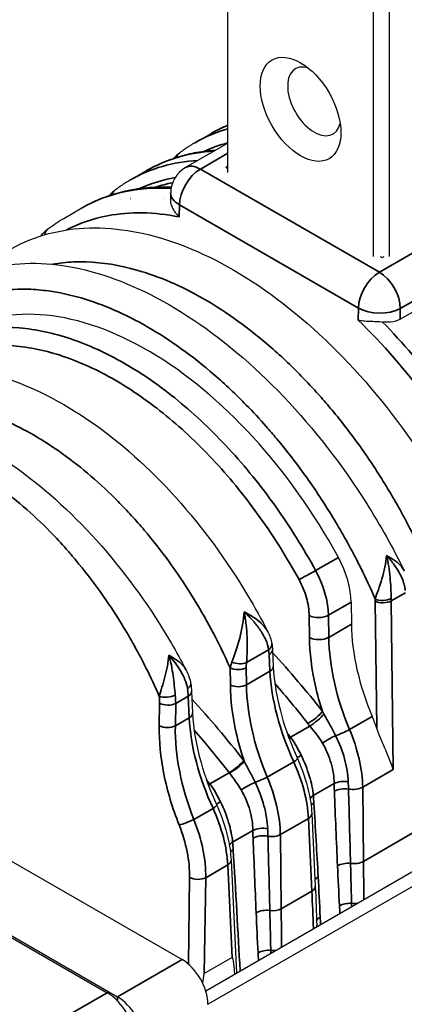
# Model space of a CAD drawing. Header units: millimetres. Extents: x 399 to 6233, y -1870 to 1602.
# Tile 5 of 164: x 748 to 815, y 1179 to 1351. Entities that reach past the tile are written whole.
import ezdxf

# ---------------------------------------------------------------- set-up
doc = ezdxf.new("R2010")
doc.units = ezdxf.units.MM
doc.layers.add('可見 (ISO)', color=7, linetype='Continuous', lineweight=25)
doc.layers.add('窄部可見 (ISO)', color=7, linetype='Continuous', lineweight=35)

# ---------------------------------------------------------------- blocks, each defined once
blk = doc.blocks.new('CHS2C-S40外觀(4x放大)')
at = {"layer": '可見 (ISO)'}
for p, q in [((-145.14, 249.43), (-145.14, 308.7)), ((-119.68, 294.01), (-119.68, 234.73)), ((-116.85, 234.73), (-116.85, 294.01)), ((-149.03, 105.92), (144.67, 275.5)), ((-148.63, 103.54), (146.94, 274.19)), ((-150.91, 254.67), (-148.08, 256.3)), ((-145.14, 254.6), (-152.57, 250.31)), ((-145.14, 250.55), (-145.49, 250.35)), ((-162.22, 248.14), (-159.39, 249.77)), ((-145.49, 250.35), (-145.14, 250.14)), ((-155.17, 245.9), (-155.19, 244.42)), ((-166.65, 244.23), (-166.65, 244.23)), ((-173.91, 241.39), (-170.71, 243.24)), ((-114.96, 223.72), (-82.5, 242.47)), ((-118.44, 234.73), (-118.09, 234.53)), ((-118.09, 234.53), (-117.73, 234.73)), ((-117.97, 223.15), (-117.97, 223.15)), ((-114.79, 219.73), (-114.79, 219.73)), ((-114.23, 179.56), (-114.23, 179.56)), ((-123.54, 174.06), (-123.49, 170.2)), ((-138.15, 168.89), (-138.15, 168.89)), ((-137.33, 165.74), (-137.19, 162.81)), ((-152.47, 162.18), (-152.47, 162.18)), ((-151.51, 158.43), (-151.33, 154.64)), ((-246.64, 151.96), (-166.31, 105.58)), ((-126.38, 150.9), (-126.38, 150.9)), ((-134.11, 147.2), (-134.11, 147.2)), ((-213.84, 146.42), (-153.16, 111.38)), ((-138.06, 142.96), (-138.06, 142.96)), ((-142.43, 140.44), (-142.43, 140.44)), ((-222.83, 138.54), (-164.47, 104.85)), ((-130.45, 137), (-129.83, 124.24)), ((-150.93, 135.53), (-150.93, 135.53)), ((-144.59, 128.83), (-143.64, 109.04)), ((-129.56, 117.39), (-129.56, 117.17)), ((-144.39, 111.78), (-149.27, 108.97))]:
    blk.add_line(p, q, dxfattribs=at)
blk.add_arc((-149.97, 245.8), 5.2, 120, 178.9715, dxfattribs=at)
blk.add_ellipse((-132.41, 260.53), major_axis=(5, -8.66), ratio=0.57735, dxfattribs=at)
for centre, major_axis, ratio, start_param, end_param in [((-130.01, 261.92), (3.3, -5.72), 0.57735, 2.588909, 6.835869), ((-160.23, 163.7), (32, -57.88), 0.589312, 1.559825, 3.152513), ((-132.03, 178.61), (5.81, -10.5), 0.589312, 0.831225, 1.559825), ((-100.86, 158.06), (-15.49, 28.01), 0.589312, 0.831225, 1.393294), ((-131.71, 151.5), (9.68, -17.51), 0.589315, 1.281766, 1.392966), ((-119.68, 153.57), (-8, 0), 0.57735, 1.153706, 1.153874), ((-153.16, 106.15), (3.2, -5.54), 0.57735, 0.785398, 2.356194), ((-142.04, 34.09), (2.34, -77.7), 0.018506, 2.866926, 3.151546), ((-151.86, 28.41), (-2.61, -80.56), 0.017234, 3.1523, 3.346087), ((-166.31, 99.87), (-3.5, 6.06), 0.577526, 3.927143, 5.497635), ((-164.47, 99.62), (-3.2, 5.54), 0.57735, 3.926991, 5.497787)]:
    blk.add_ellipse(centre, major_axis=major_axis, ratio=ratio, start_param=start_param, end_param=end_param, dxfattribs=at)
for points in [[(-145.14, 257.76), (-146.15, 257.34), (-147.13, 256.85), (-148.08, 256.3)], [(-176.69, 239.55), (-175.8, 240.22), (-174.87, 240.83), (-173.91, 241.39)], [(-177.88, 238.33), (-177.54, 238.8), (-177.14, 239.21), (-176.69, 239.55)], [(-115.88, 220.93), (-115.88, 220.93), (-115.88, 220.93), (-115.88, 220.93)], [(-138.15, 168.89), (-137.81, 168.23), (-137.56, 167.53), (-137.44, 166.8)], [(-137.44, 166.8), (-137.38, 166.45), (-137.35, 166.1), (-137.33, 165.74)], [(-152.47, 162.18), (-152.08, 161.42), (-151.78, 160.6), (-151.65, 159.75)], [(-151.65, 159.75), (-151.58, 159.3), (-151.53, 158.86), (-151.51, 158.43)], [(-129.83, 124.24), (-129.72, 121.95), (-129.63, 119.67), (-129.56, 117.39)]]:
    blk.add_open_spline(points, degree=3, dxfattribs=at)
for points, knots in [([(-150.91, 254.67), (-151.1, 254.56), (-151.28, 254.45), (-151.65, 254.22), (-151.84, 254.11), (-152.21, 253.87), (-152.39, 253.75), (-152.75, 253.5), (-152.93, 253.38), (-153.28, 253.12), (-153.46, 252.99), (-153.63, 252.86)], [0.78539816, 0.78539816, 0.78539816, 0.78539816, 0.7998878, 0.7998878, 0.81437745, 0.81437745, 0.82886709, 0.82886709, 0.84335673, 0.84335673, 0.85784637, 0.85784637, 0.85784637, 0.85784637]), ([(-147.3, 253.35), (-148.13, 253.29), (-148.94, 253.21), (-150.9, 252.92), (-152.03, 252.68), (-154.24, 252.07), (-155.32, 251.7), (-157.41, 250.84), (-158.42, 250.34), (-159.39, 249.77)], [0.5086354, 0.5086354, 0.5086354, 0.5086354, 0.5607759, 0.5607759, 0.63565, 0.63565, 0.7105241, 0.7105241, 0.7853982, 0.7853982, 0.7853982, 0.7853982]), ([(-153.63, 252.86), (-153.96, 252.61), (-154.27, 252.32), (-154.55, 251.98), (-154.57, 251.96), (-154.59, 251.94)], [0.8578464, 0.8578464, 0.8578464, 0.8578464, 0.993455, 0.993455, 1.0026375, 1.0026375, 1.0026375, 1.0026375]), ([(-162.22, 248.14), (-162.41, 248.03), (-162.6, 247.92), (-162.97, 247.69), (-163.15, 247.58), (-163.52, 247.34), (-163.7, 247.22), (-164.06, 246.97), (-164.24, 246.85), (-164.59, 246.59), (-164.77, 246.46), (-164.94, 246.33)], [0.78539816, 0.78539816, 0.78539816, 0.78539816, 0.7998878, 0.7998878, 0.81437745, 0.81437745, 0.82886709, 0.82886709, 0.84335673, 0.84335673, 0.85784637, 0.85784637, 0.85784637, 0.85784637]), ([(-155.06, 246.86), (-155.89, 246.89), (-156.71, 246.9), (-158.72, 246.83), (-159.9, 246.73), (-162.22, 246.38), (-163.35, 246.15), (-165.56, 245.54), (-166.63, 245.17), (-168.72, 244.3), (-169.73, 243.8), (-170.71, 243.24)], [0.435102, 0.435102, 0.435102, 0.435102, 0.4859018, 0.4859018, 0.5607759, 0.5607759, 0.63565, 0.63565, 0.7105241, 0.7105241, 0.7853982, 0.7853982, 0.7853982, 0.7853982]), ([(-164.94, 246.33), (-165.28, 246.08), (-165.58, 245.79), (-165.86, 245.45), (-165.88, 245.43), (-165.9, 245.4)], [0.8578464, 0.8578464, 0.8578464, 0.8578464, 0.993455, 0.993455, 1.0026375, 1.0026375, 1.0026375, 1.0026375]), ([(-155.19, 244.42), (-155.19, 244.33), (-155.19, 244.23), (-155.13, 243.87), (-155.03, 243.59), (-154.76, 243.02), (-154.59, 242.73), (-154.18, 242.18), (-153.95, 241.92), (-153.69, 241.67), (-153.69, 241.66), (-153.68, 241.66)], [0.0135476, 0.0135476, 0.0135476, 0.0135476, 0.0273791, 0.0273791, 0.0597, 0.0597, 0.089653, 0.089653, 0.1184213, 0.1184213, 0.1189519, 0.1189519, 0.1189519, 0.1189519]), ([(-186.68, 233.7), (-182.98, 236.59), (-178.58, 238.49), (-169.19, 240.09), (-164.06, 239.79), (-153.35, 237.1), (-147.59, 234.55), (-136.16, 227.37), (-130.35, 222.58), (-119.65, 211.54), (-114.61, 205.13), (-107.53, 194.07), (-105.02, 189.58), (-102.83, 185.02)], [0, 0, 0, 0, 0.540203, 0.540203, 1.086729, 1.086729, 1.672237, 1.672237, 2.279577, 2.279577, 2.883685, 2.883685, 3.265766, 3.265766, 3.265766, 3.265766]), ([(-197.13, 227.69), (-193.43, 230.56), (-189.03, 232.41), (-179.59, 233.89), (-174.41, 233.51), (-163.62, 230.6), (-157.83, 227.93), (-146.43, 220.53), (-140.67, 215.68), (-130.07, 204.55), (-125.09, 198.11), (-118.41, 187.53), (-116.2, 183.57), (-114.23, 179.56)], [0, 0, 0, 0, 0.551318, 0.551318, 1.109949, 1.109949, 1.70133, 1.70133, 2.306643, 2.306643, 2.909005, 2.909005, 3.246184, 3.246184, 3.246184, 3.246184]), ([(-122.32, 223.55), (-122.31, 223.55), (-122.31, 223.55), (-122.04, 223.5), (-121.75, 223.46), (-121.11, 223.4), (-120.75, 223.38), (-119.98, 223.35), (-119.56, 223.34), (-118.76, 223.3), (-118.4, 223.27), (-118.04, 223.22)], [-0.000535, -0.000535, -0.000535, -0.000535, 0, 0, 0.0290077, 0.0290077, 0.0592099, 0.0592099, 0.0917988, 0.0917988, 0.1194025, 0.1194025, 0.1194025, 0.1194025]), ([(-114.96, 223.72), (-115.42, 223.46), (-116, 223.27), (-117.09, 223.15), (-117.57, 223.16), (-118.04, 223.22)], [0, 0, 0, 0, 0.048819, 0.048819, 0.08433896, 0.08433896, 0.08433896, 0.08433896]), ([(-210.06, 211.25), (-206.54, 213.5), (-202.43, 214.83), (-193.79, 215.56), (-189.13, 214.95), (-179.41, 211.88), (-174.19, 209.23), (-163.99, 202.14), (-158.87, 197.57), (-149.59, 187.24), (-145.29, 181.36), (-140.41, 173.14), (-139.24, 171.03), (-138.15, 168.89)], [0, 0, 0, 0, 0.477563, 0.477563, 0.963546, 0.963546, 1.491031, 1.491031, 2.03319, 2.03319, 2.569478, 2.569478, 2.750169, 2.750169, 2.750169, 2.750169]), ([(-223.18, 203.68), (-219.63, 205.93), (-215.52, 207.23), (-206.8, 207.88), (-202.07, 207.18), (-192.24, 203.86), (-187.01, 201.08), (-176.9, 193.78), (-171.88, 189.18), (-162.8, 178.82), (-158.6, 172.96), (-154.16, 165.33), (-153.31, 163.78), (-152.5, 162.22)], [0, 0, 0, 0, 0.491111, 0.491111, 0.994614, 0.994614, 1.528395, 1.528395, 2.064896, 2.064896, 2.595147, 2.595147, 2.727406, 2.727406, 2.727406, 2.727406]), ([(-137.19, 162.81), (-137.06, 160.09), (-136.55, 157.11), (-135.01, 151.64), (-134.08, 149.13), (-132.96, 146.66)], [0, 0, 0, 0, 0.2530655, 0.2530655, 0.4589129, 0.4589129, 0.4589129, 0.4589129]), ([(-151.33, 154.64), (-151.2, 151.93), (-150.7, 148.95), (-149.15, 143.48), (-148.22, 140.96), (-147.1, 138.5)], [0, 0, 0, 0, 0.2530655, 0.2530655, 0.4589129, 0.4589129, 0.4589129, 0.4589129]), ([(-116.15, 144.73), (-116.48, 145.73), (-116.95, 146.87), (-118.01, 149.33), (-118.6, 150.64), (-119.06, 151.98)], [-0.6655719, -0.6655719, -0.6655719, -0.6655719, -0.555783, -0.555783, -0.4460779, -0.4460779, -0.4460779, -0.4460779]), ([(-132.96, 146.66), (-132.09, 144.76), (-131.42, 142.79), (-130.69, 139.56), (-130.51, 138.25), (-130.45, 137)], [0, 0, 0, 0, 0.1589088, 0.1589088, 0.2695347, 0.2695347, 0.2695347, 0.2695347]), ([(-147.1, 138.5), (-146.23, 136.6), (-145.56, 134.62), (-144.83, 131.39), (-144.65, 130.08), (-144.59, 128.83)], [0, 0, 0, 0, 0.1589088, 0.1589088, 0.2695347, 0.2695347, 0.2695347, 0.2695347])]:
    blk.add_open_spline(points, degree=3, knots=knots, dxfattribs=at)
at = {"layer": '窄部可見 (ISO)'}
for p, q in [((-145.14, 252.84), (-149.97, 250.05)), ((-118.6, 231.94), (-86.21, 250.65)), ((-149.97, 250.05), (-118.6, 231.94)), ((-153.64, 243.77), (-153.68, 241.66)), ((-122.28, 225.66), (-153.64, 243.77)), ((-82.53, 244.28), (-114.93, 225.57)), ((-122.32, 223.55), (-122.28, 225.66)), ((-114.93, 225.57), (-114.96, 223.72)), ((-129.76, 179.62), (-125.77, 181.92)), ((-117.71, 179.91), (-117.71, 179.91)), ((-114.04, 175.72), (-116.5, 174.3)), ((-123.54, 174.06), (-127.5, 171.77)), ((-119.06, 151.98), (-119.33, 174.28)), ((-116.5, 174.3), (-116.15, 144.73)), ((-164.68, 171.72), (-164.68, 171.72)), ((-130.85, 167.88), (-130.89, 171.75)), ((-127.5, 171.77), (-127.46, 167.91)), ((-142.51, 170.42), (-142.51, 170.42)), ((-127.46, 167.91), (-123.49, 170.2)), ((-138.05, 166.01), (-138.05, 166.01)), ((-138, 165.71), (-141.88, 163.47)), ((-137.77, 161.95), (-137.91, 164.88)), ((-144.71, 159.56), (-144.74, 162.55)), ((-141.92, 162.57), (-141.88, 159.58)), ((-141.88, 159.58), (-137.77, 161.95)), ((-154.63, 160.38), (-154.63, 160.38)), ((-152.1, 157.57), (-154.29, 156.31)), ((-151.92, 153.79), (-152.1, 157.57)), ((-157.17, 152.41), (-157.11, 156.34)), ((-154.29, 156.31), (-154.35, 152.38)), ((-154.35, 152.38), (-151.92, 153.79)), ((-119.84, 154.02), (-123.82, 151.73)), ((-136.13, 152.78), (-136.13, 152.78)), ((-134.18, 150.38), (-130.78, 152.34)), ((-125.34, 148.55), (-125.34, 148.56)), ((-133.61, 146.08), (-138.25, 143.4)), ((-150.28, 144.61), (-150.28, 144.61)), ((-148.32, 142.22), (-144.93, 144.17)), ((-116.15, 144.73), (-121.52, 141.63)), ((-126.52, 142.26), (-130.17, 140.16)), ((-121.52, 141.63), (-121.37, 128.61)), ((-137.1, 140.25), (-137.1, 140.25)), ((-139.04, 139.13), (-139.04, 139.13)), ((-147.75, 137.91), (-151.11, 135.97)), ((-141.36, 137.79), (-141.36, 137.79)), ((-131.03, 136.14), (-135.95, 133.3)), ((-130.42, 123.39), (-131.03, 136.14)), ((-140.77, 134.04), (-144.31, 131.99)), ((-135.99, 134.36), (-135.99, 134.36)), ((-135.95, 133.3), (-135.8, 120.28)), ((-121.37, 128.61), (-112.03, 134)), ((-150.02, 132.79), (-150.02, 132.79)), ((-145.17, 127.98), (-149.02, 125.75)), ((-144.39, 111.78), (-145.17, 127.98)), ((-149.04, 126.82), (-149.04, 126.82)), ((-152.07, 110.6), (-151.85, 125.78)), ((-149.02, 125.75), (-149.27, 108.97)), ((-135.8, 120.28), (-130.42, 123.39)), ((-153.16, 111.38), (-164.47, 104.85)), ((-191.56, 91.01), (-166.31, 105.58)), ((-164.47, 104.11), (-164.47, 104.85))]:
    blk.add_line(p, q, dxfattribs=at)
for centre, major_axis, ratio, start_param, end_param in [((-111.02, 192.11), (-37.06, 64.19), 0.57735, 6.206716, 6.283185), ((-113.84, 190.48), (-37.06, 64.19), 0.57735, 6.137616, 6.283185), ((-115.26, 189.66), (-36.06, 62.46), 0.57735, 6.123759, 6.229889), ((-122.33, 185.58), (-37.06, 64.19), 0.57735, 6.000108, 6.283185), ((-152.42, 251.27), (-1.21, 1.59), 0.814355, 0, 0.569278), ((-125.16, 183.95), (-37.06, 64.19), 0.57735, 6.000108, 6.283185), ((-149.97, 245.8), (-2.6, 4.5), 0.57735, 5.497787, 6.283185), ((-149.97, 245.8), (-2.6, -4.5), 0.57735, 3.926991, 5.476843), ((-133.64, 179.05), (-37.06, 64.19), 0.57735, 5.919486, 6.283185), ((-126.57, 183.13), (-36.06, 62.46), 0.57735, 6.074542, 6.229889), ((-126.57, 183.13), (-35.65, 61.75), 0.57735, 6.092682, 6.165851), ((-163.74, 244.74), (-1.21, 1.59), 0.814355, 0, 0.569278), ((-149.97, 245.8), (-5.2, 0.09), 0.565133, 0, 0.795653), ((-126.57, 183.13), (-36.06, 62.46), 0.57735, 0.040102, 0.040113), ((-126.57, 183.13), (-35.65, 61.75), 0.57735, 6.282021, 6.282056), ((-127.99, 182.31), (-34.65, 60.01), 0.57735, 6.117395, 6.117441), ((-175.48, 237.96), (-1.2, 1.6), 0.805106, 0, 0.715736), ((-118.6, 227.7), (-2.6, -4.5), 0.57735, 3.926991, 5.476843), ((-118.6, 227.7), (-2.6, 4.5), 0.57735, 3.926991, 5.497787), ((-118.6, 227.7), (-5.2, 0.09), 0.565133, 0.795653, 2.366449), ((-130.98, 178.97), (2.11, 1.15), 0.009135, 3.771833, 5.328148), ((-117.92, 175.41), (2, 0.09), 0.519254, 3.902479, 5.471671), ((-124.29, 176.57), (-2.52, 7.25), 0.589664, 4.195922, 4.245806), ((-124.98, 178.85), (5.84, -10.48), 0.587337, 0.829342, 0.871115), ((-117.91, 175.06), (2, 0.02), 0.544644, 3.92075, 5.490815), ((-129.2, 172.69), (2.4, 0.03), 0.544644, 3.92075, 5.490815), ((-129.15, 168.82), (2.4, 0.03), 0.544644, 3.92075, 5.490815), ((-104.81, 155.77), (15.46, -28.03), 0.590201, 3.973393, 4.535349), ((-139.41, 166.47), (1.97, 0.33), 0.633907, 5.40105, 6.283095), ((-143.29, 164.23), (-1.99, 0.17), 0.468275, 1.003479, 2.399508), ((-139.19, 162.71), (2, 0.1), 0.568811, 5.470634, 6.283185), ((-115.17, 149.79), (-16.53, 27.41), 0.564361, 0.809406, 1.371365), ((-168.6, 102.75), (-48.35, 87.55), 0.589596, 5.078032, 5.078034), ((-160.58, 162.13), (-6.16, 10.3), 0.567186, 3.953316, 4.08563), ((-143.29, 160.34), (-2, -0.02), 0.544644, 0.779157, 2.349222), ((-119.24, 147.44), (15.46, -28.03), 0.590054, 3.973256, 4.535215), ((-168.6, 102.75), (-48.35, 87.55), 0.589596, 4.972146, 5.065752), ((-164.2, 160.13), (-4.6, 8.89), 0.606775, 3.989324, 4.127879), ((-162.8, 160.86), (5.6, -10.64), 0.601991, 0.843067, 0.981455), ((-153.51, 158.33), (2, 0.1), 0.568811, 5.470634, 6.283185), ((-155.7, 157.07), (2, -0.03), 0.525889, 3.935915, 5.504885), ((-153.33, 154.55), (2, 0.1), 0.568811, 5.470634, 6.283185), ((-129.31, 141.63), (-16.53, 27.41), 0.564361, 0.809406, 1.371365), ((-130.27, 153.97), (1.9, 1.47), 0.207041, 4.083924, 5.636723), ((-129.91, 153.51), (1.86, 1.52), 0.182246, 4.079039, 5.575687), ((-155.76, 153.14), (2, -0.03), 0.525889, 3.935915, 5.504885), ((-131.69, 140.26), (-14.58, 28.52), 0.608499, 0.85139, 1.41346), ((-182.74, 94.58), (-48.35, 87.55), 0.589596, 5.078032, 5.078034), ((-182.74, 94.58), (-48.35, 87.55), 0.589596, 4.966369, 5.065752), ((-133.3, 151.55), (1.87, 1.5), 0.190036, 3.920692, 4.081089), ((-133.21, 151.44), (1.88, 1.49), 0.181626, 3.89917, 4.082341), ((-137.32, 146.05), (5.71, -8.61), 0.492832, 1.740744, 1.752825), ((-127.31, 149.92), (2.09, 1.18), 0.073337, 1.009582, 2.185543), ((-125.23, 151.43), (2.21, 0.93), 0.142914, 4.163465, 5.338413), ((-133.15, 148.72), (-7.59, 16.11), 0.547203, 4.019524, 4.641541), ((-131.02, 147.77), (-2.15, -1.08), 0.039442, 5.329875, 5.895435), ((-144.06, 145.35), (1.9, 1.47), 0.202526, 4.084589, 5.63745), ((-143.97, 145.23), (1.91, 1.45), 0.194331, 4.085749, 5.638724), ((-146.43, 140.91), (-6.51, 10.54), 0.517308, 4.89743, 4.909531), ((-134.78, 145.83), (1.82, 0.83), 0.162915, 5.334061, 6.283185), ((-142.67, 143.23), (8.13, -15.81), 0.528834, 0.858052, 1.48007), ((-148.35, 139.69), (5.4, -8.8), 0.519494, 1.757362, 1.769443), ((-139.42, 143.16), (-1.84, -0.78), 0.142914, 0.962188, 2.19682), ((-147.58, 140.4), (-7.58, 16.11), 0.547403, 4.01976, 4.641778), ((-147.45, 143.39), (1.87, 1.5), 0.190036, 3.920692, 4.081089), ((-147.35, 143.27), (1.88, 1.49), 0.181626, 3.89917, 4.082341), ((-151.46, 137.89), (5.71, -8.61), 0.492836, 1.740747, 1.752828), ((-141.53, 141.7), (2.1, 1.16), 0.068732, 0.950916, 2.186039), ((-124.83, 141.4), (2.4, 0.02), 0.513749, 1.236754, 2.350207), ((-97.99, 157.05), (18.28, 35.89), 0.610277, 2.276568, 2.315809), ((-133.71, 159.14), (6.05, -34.18), 0.222985, 0.982839, 1.025938), ((-123.22, 142.54), (2.4, 0.03), 0.544644, 4.371693, 5.490815), ((-128.47, 139.3), (-2.39, -0.21), 0.567798, 5.448067, 5.89961), ((-163.08, 119.35), (-21.2, -41.63), 0.610277, 2.335833, 2.369784), ((-124.8, 140.06), (2.4, 0.1), 0.537013, 1.214057, 2.332817), ((-125.97, 180.05), (-4.27, 119.89), 0.016845, 1.902713, 2.020818), ((7972.86, 4665.8), (-5306.11, -10136.2), 0.603903, 5.458215, 5.459572), ((-148.92, 137.67), (1.82, 0.83), 0.162915, 5.334061, 6.283185), ((-145.16, 139.61), (-2.15, -1.08), 0.039442, 5.329875, 5.895435), ((-128.38, 137.98), (2.4, 0.14), 0.54872, 2.323284, 2.689366), ((-133.61, 166.82), (-6.87, 108.01), 0.016822, 4.322534, 4.44933), ((-156.81, 135.06), (8.13, -15.81), 0.528834, 0.858052, 1.48007), ((-132.44, 136.9), (2, 0.1), 0.568811, 5.470634, 6.283186), ((-152.28, 135.73), (1.86, 0.74), 0.127793, 3.799916, 5.341288), ((-162.31, 132.17), (-6.36, 14.75), 0.562951, 4.039662, 4.661706), ((-160.64, 132.85), (-7.15, 16.34), 0.56059, 4.036427, 4.658465), ((-139.07, 133.18), (2.4, 0.03), 0.515966, 1.179561, 2.348633), ((-107.68, 151.34), (21.2, 41.63), 0.610277, 2.280253, 2.314203), ((-139.04, 131.83), (2.4, 0.1), 0.536072, 1.158647, 2.33356), ((-151.72, 149.39), (8.37, -32.49), 0.33036, 0.960888, 1.005929), ((-137.36, 134.06), (-2, -0.02), 0.544644, 1.173929, 2.349222), ((8717.86, 5068.25), (-5814.46, -11080.18), 0.60332, 5.457562, 5.458803), ((-142.62, 131.13), (-2.39, -0.21), 0.567798, 5.448067, 5.89961), ((-177.22, 111.19), (-21.2, -41.63), 0.610277, 2.335833, 2.369784), ((-140.08, 163.09), (-3.88, 109.73), 0.016343, 1.850871, 1.977667), ((-142.52, 129.82), (2.4, 0.14), 0.54872, 2.323284, 2.689366), ((-146.59, 128.74), (2, 0.1), 0.568811, 5.470634, 6.283186), ((-124.24, 126.98), (2.4, 0.11), 0.538592, 1.30063, 2.331564), ((-123.07, 129.52), (2.4, 0.03), 0.544644, 4.459552, 5.490815), ((-404.37, 280.37), (193.74, -350.15), 0.589244, 0.810852, 0.830925), ((-150.44, 126.51), (2, -0.03), 0.525889, 3.935915, 5.504885), ((-127.63, 125.02), (-2.4, -0.14), 0.547158, 5.466181, 5.912766), ((-131.83, 124.15), (2, 0.1), 0.568811, 5.470634, 6.283185), ((-413.01, 275.38), (-206.24, 342.93), 0.565194, 3.931612, 3.951685), ((-123.88, 119.94), (2.4, 0.14), 0.548432, 1.363636, 2.323526), ((-123.05, 122.57), (2.4, -0.01), 0.557018, 4.540888, 4.97001), ((-138.5, 118.74), (2.4, 0.1), 0.537663, 1.250643, 2.332303), ((-137.21, 121.04), (-2, -0.02), 0.544644, 1.267214, 2.349222), ((-418.79, 272.04), (193.73, -350.15), 0.589256, 0.810863, 0.830936), ((-127.27, 117.98), (-2.4, -0.1), 0.53812, 5.473533, 6.00157), ((-131.56, 117.33), (2, 0.06), 0.581198, 6.065621, 6.283185), ((-138.15, 111.7), (2.4, 0.13), 0.546707, 1.318603, 2.324963), ((-137.19, 114.08), (-2, 0.01), 0.557018, 1.352757, 1.774162), ((-136.93, 157.71), (0.92, -82.27), 0.017311, 5.286764, 5.293803)]:
    blk.add_ellipse(centre, major_axis=major_axis, ratio=ratio, start_param=start_param, end_param=end_param, dxfattribs=at)
for points, knots in [([(-153.68, 241.66), (-158.04, 242.52), (-162.3, 242.61), (-166.23, 241.86), (-168.79, 241.37), (-171.21, 240.53), (-173.44, 239.36)], [0.3125516, 0.3125516, 0.3125516, 0.3125516, 0.583573, 0.583573, 0.583573, 0.7610105, 0.7610105, 0.7610105, 0.7610105]), ([(-109.41, 178.78), (-110.36, 181.05), (-111.39, 183.3), (-112.46, 185.46), (-112.63, 185.82), (-112.81, 186.17), (-112.99, 186.53), (-114.27, 189.05), (-115.65, 191.53), (-117.09, 193.92), (-118.52, 196.31), (-120.04, 198.63), (-121.62, 200.88), (-123.21, 203.13), (-124.88, 205.32), (-126.6, 207.41), (-127.33, 208.3), (-128.07, 209.16), (-128.82, 210.01), (-129.84, 211.17), (-130.88, 212.29), (-131.93, 213.38), (-133.76, 215.27), (-135.64, 217.07), (-137.57, 218.75), (-141.42, 222.11), (-145.33, 224.94), (-149.29, 227.23), (-153.25, 229.52), (-157.18, 231.22), (-161.08, 232.32), (-164.15, 233.2), (-167.11, 233.68), (-169.96, 233.76), (-170.72, 233.79), (-171.47, 233.78), (-172.22, 233.75), (-173.46, 233.69), (-174.68, 233.56), (-175.86, 233.34)], [0.0267397, 0.0267397, 0.0267397, 0.0267397, 0.0775919, 0.0775919, 0.0775919, 0.0858976, 0.0858976, 0.0858976, 0.1450554, 0.1450554, 0.1450554, 0.2042133, 0.2042133, 0.2042133, 0.2633711, 0.2633711, 0.2633711, 0.2884173, 0.2884173, 0.2884173, 0.322529, 0.322529, 0.322529, 0.3816868, 0.3816868, 0.3816868, 0.5, 0.5, 0.5, 0.6183182, 0.6183182, 0.6183182, 0.7115983, 0.7115983, 0.7115983, 0.7366339, 0.7366339, 0.7366339, 0.7783666, 0.7783666, 0.7783666, 0.7783666]), ([(-119.34, 174.63), (-120.12, 176.44), (-120.95, 178.24), (-121.81, 179.98), (-122.18, 180.73), (-122.56, 181.47), (-122.95, 182.21), (-124.24, 184.69), (-125.62, 187.12), (-127.07, 189.48), (-128.52, 191.84), (-130.04, 194.12), (-131.63, 196.34), (-133.22, 198.56), (-134.89, 200.71), (-136.61, 202.78), (-137.2, 203.49), (-137.8, 204.19), (-138.41, 204.88), (-139.56, 206.18), (-140.73, 207.44), (-141.92, 208.66), (-143.74, 210.52), (-145.61, 212.29), (-147.53, 213.95), (-151.36, 217.27), (-155.24, 220.07), (-159.18, 222.34), (-163.11, 224.61), (-167.01, 226.31), (-170.88, 227.44), (-172.82, 228), (-174.72, 228.41), (-176.57, 228.66), (-177.77, 228.83), (-178.97, 228.93), (-180.14, 228.97), (-180.75, 228.99), (-181.37, 228.99), (-181.98, 228.97), (-183.74, 228.92), (-185.44, 228.71), (-187.08, 228.36), (-188.72, 228), (-190.29, 227.5), (-191.79, 226.85), (-193.3, 226.19), (-194.74, 225.39), (-196.09, 224.44), (-196.49, 224.16), (-196.89, 223.86), (-197.28, 223.55), (-198.18, 222.83), (-199.06, 222.02), (-199.9, 221.14)], [0.0264933, 0.0264933, 0.0264933, 0.0264933, 0.0679433, 0.0679433, 0.0679433, 0.0856819, 0.0856819, 0.0856819, 0.1448706, 0.1448706, 0.1448706, 0.2040592, 0.2040592, 0.2040592, 0.2632479, 0.2632479, 0.2632479, 0.2837247, 0.2837247, 0.2837247, 0.3224365, 0.3224365, 0.3224365, 0.3816251, 0.3816251, 0.3816251, 0.5, 0.5, 0.5, 0.6183797, 0.6183797, 0.6183797, 0.6775684, 0.6775684, 0.6775684, 0.7162875, 0.7162875, 0.7162875, 0.736757, 0.736757, 0.736757, 0.7959457, 0.7959457, 0.7959457, 0.8551343, 0.8551343, 0.8551343, 0.914323, 0.914323, 0.914323, 0.9320642, 0.9320642, 0.9320642, 0.9735116, 0.9735116, 0.9735116, 0.9735116]), ([(-99.74, 192.63), (-102.68, 198.43), (-106.16, 204.14), (-110.02, 209.41), (-113.84, 214.63), (-118.02, 219.42), (-122.32, 223.55)], [5.4253389, 5.4253389, 5.4253389, 5.4253389, 5.6996123, 5.6996123, 5.6996123, 5.9706337, 5.9706337, 5.9706337, 5.9706337]), ([(-118.04, 223.22), (-114.49, 219.57), (-111.04, 215.49), (-107.83, 211.11), (-103.87, 205.7), (-100.28, 199.83), (-97.25, 193.86)], [0.3619199, 0.3619199, 0.3619199, 0.3619199, 0.5836942, 0.5836942, 0.5836942, 0.8578464, 0.8578464, 0.8578464, 0.8578464]), ([(-196.58, 219.06), (-194.56, 220.23), (-192.36, 221.09), (-190.02, 221.62), (-187.4, 222.21), (-184.6, 222.4), (-181.69, 222.17), (-178.77, 221.94), (-175.73, 221.29), (-172.64, 220.25), (-169.54, 219.21), (-166.39, 217.76), (-163.25, 215.95), (-160.1, 214.13), (-156.96, 211.94), (-153.89, 209.43), (-150.82, 206.91), (-147.82, 204.07), (-144.96, 200.96), (-142.09, 197.85), (-139.35, 194.47), (-136.8, 190.89), (-134.25, 187.31), (-131.89, 183.52), (-129.76, 179.62)], [2.356194, 2.356194, 2.356194, 2.356194, 2.536125, 2.536125, 2.536125, 2.737948, 2.737948, 2.737948, 2.93977, 2.93977, 2.93977, 3.141593, 3.141593, 3.141593, 3.343415, 3.343415, 3.343415, 3.545238, 3.545238, 3.545238, 3.74706, 3.74706, 3.74706, 3.948882, 3.948882, 3.948882, 3.948882]), ([(-132.68, 178.03), (-134.73, 181.8), (-137.01, 185.44), (-141.92, 192.35), (-144.56, 195.61), (-150.08, 201.6), (-152.97, 204.34), (-158.89, 209.19), (-161.91, 211.3), (-167.97, 214.8), (-171.01, 216.19), (-176.98, 218.2), (-179.9, 218.82), (-185.53, 219.26), (-188.23, 219.08), (-193.28, 217.94), (-195.64, 216.97), (-197.79, 215.62)], [2.334303, 2.334303, 2.334303, 2.334303, 2.536125, 2.536125, 2.737948, 2.737948, 2.93977, 2.93977, 3.141593, 3.141593, 3.343415, 3.343415, 3.545238, 3.545238, 3.74706, 3.74706, 3.948882, 3.948882, 3.948882, 3.948882]), ([(-144.74, 162.55), (-145.75, 164.82), (-146.86, 167.08), (-147.99, 169.21), (-149.08, 171.27), (-150.26, 173.31), (-151.5, 175.29), (-152.75, 177.31), (-154.07, 179.27), (-155.46, 181.17), (-156.85, 183.08), (-158.32, 184.95), (-159.79, 186.71), (-160.53, 187.57), (-161.27, 188.42), (-162.02, 189.25), (-162.79, 190.09), (-163.56, 190.91), (-164.35, 191.71), (-165.91, 193.29), (-167.51, 194.79), (-169.15, 196.2), (-172.43, 199.02), (-175.75, 201.41), (-179.11, 203.35), (-182.47, 205.29), (-185.81, 206.75), (-189.12, 207.73), (-191.61, 208.47), (-194.02, 208.91), (-196.35, 209.07), (-197.12, 209.12), (-197.88, 209.14), (-198.62, 209.12), (-200.13, 209.1), (-201.64, 208.94), (-203.06, 208.66), (-204.37, 208.4), (-205.63, 208.03), (-206.84, 207.56)], [0.0294093, 0.0294093, 0.0294093, 0.0294093, 0.089244, 0.089244, 0.089244, 0.1470574, 0.1470574, 0.1470574, 0.2058814, 0.2058814, 0.2058814, 0.2647055, 0.2647055, 0.2647055, 0.2938656, 0.2938656, 0.2938656, 0.3235296, 0.3235296, 0.3235296, 0.3823536, 0.3823536, 0.3823536, 0.5, 0.5, 0.5, 0.6176498, 0.6176498, 0.6176498, 0.7061501, 0.7061501, 0.7061501, 0.735298, 0.735298, 0.735298, 0.794122, 0.794122, 0.794122, 0.8481443, 0.8481443, 0.8481443, 0.8481443]), ([(-157.16, 157.55), (-157.9, 159.26), (-158.69, 160.94), (-159.5, 162.57), (-160.78, 165.14), (-162.19, 167.68), (-163.69, 170.12), (-164.91, 172.11), (-166.19, 174.05), (-167.54, 175.94), (-168.89, 177.83), (-170.33, 179.68), (-171.78, 181.42), (-172.33, 182.09), (-172.89, 182.74), (-173.46, 183.38), (-174.37, 184.42), (-175.31, 185.43), (-176.26, 186.4), (-177.8, 187.97), (-179.38, 189.47), (-181, 190.87), (-184.24, 193.68), (-187.53, 196.05), (-190.87, 197.98), (-194.22, 199.91), (-197.55, 201.37), (-200.87, 202.34), (-203.56, 203.14), (-206.16, 203.59), (-208.68, 203.72), (-209.28, 203.75), (-209.86, 203.76), (-210.45, 203.75), (-211.98, 203.73), (-213.5, 203.58), (-214.94, 203.31), (-216.39, 203.04), (-217.78, 202.64), (-219.11, 202.12), (-220.74, 201.49), (-222.3, 200.66), (-223.74, 199.66), (-224.65, 199.03), (-225.54, 198.31), (-226.39, 197.52)], [0.0306519, 0.0306519, 0.0306519, 0.0306519, 0.0761423, 0.0761423, 0.0761423, 0.1479894, 0.1479894, 0.1479894, 0.2066581, 0.2066581, 0.2066581, 0.2653269, 0.2653269, 0.2653269, 0.287704, 0.287704, 0.287704, 0.3239956, 0.3239956, 0.3239956, 0.3826644, 0.3826644, 0.3826644, 0.5, 0.5, 0.5, 0.6173393, 0.6173393, 0.6173393, 0.7123132, 0.7123132, 0.7123132, 0.7346768, 0.7346768, 0.7346768, 0.7933455, 0.7933455, 0.7933455, 0.8520143, 0.8520143, 0.8520143, 0.9238651, 0.9238651, 0.9238651, 0.9693517, 0.9693517, 0.9693517, 0.9693517]), ([(-119.34, 174.63), (-119.18, 175.11), (-118.98, 175.66), (-118.77, 176.26), (-118.56, 176.87), (-118.35, 177.52), (-118.16, 178.19), (-117.77, 179.51), (-117.45, 180.93), (-117.33, 182.27)], [-0.00000006, -0.00000006, -0.00000006, -0.00000006, 0.000531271, 0.000531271, 0.000531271, 0.001062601, 0.001062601, 0.001062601, 0.002125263, 0.002125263, 0.002125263, 0.002125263]), ([(-117.33, 182.27), (-116.21, 181.67), (-115.28, 181.01), (-114.68, 180.26), (-114.67, 180.25), (-114.66, 180.23), (-114.64, 180.22), (-114.48, 180), (-114.34, 179.79), (-114.23, 179.56)], [-0.000011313, -0.000011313, -0.000011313, -0.000011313, 0.001030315, 0.001030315, 0.001030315, 0.001050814, 0.001050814, 0.001050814, 0.001342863, 0.001342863, 0.001342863, 0.001342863]), ([(-117.33, 182.27), (-117.03, 181), (-116.84, 179.69), (-116.66, 177.77), (-116.62, 177.12), (-116.56, 175.89), (-116.54, 175.29), (-116.51, 174.73)], [-0.000011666, -0.000011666, -0.000011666, -0.000011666, 0.000975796, 0.000975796, 0.001469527, 0.001469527, 0.001963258, 0.001963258, 0.001963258, 0.001963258]), ([(-114.06, 176.14), (-114.06, 176.16), (-114.07, 176.17), (-114.07, 176.19), (-114.07, 176.23), (-114.08, 176.27), (-114.08, 176.31), (-114.09, 176.38), (-114.1, 176.45), (-114.11, 176.52), (-114.13, 176.65), (-114.15, 176.79), (-114.18, 176.93), (-114.24, 177.2), (-114.32, 177.47), (-114.41, 177.74), (-114.6, 178.27), (-114.85, 178.8), (-115.14, 179.31), (-115.43, 179.82), (-115.76, 180.32), (-116.13, 180.82), (-116.5, 181.31), (-116.9, 181.8), (-117.33, 182.27)], [0, 0, 0, 0, 0.000015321, 0.000015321, 0.000015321, 0.000050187, 0.000050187, 0.000050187, 0.000112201, 0.000112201, 0.000112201, 0.000236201, 0.000236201, 0.000236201, 0.000484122, 0.000484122, 0.000484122, 0.000978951, 0.000978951, 0.000978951, 0.001470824, 0.001470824, 0.001470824, 0.001961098, 0.001961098, 0.001961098, 0.001961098]), ([(-130.89, 171.75), (-130.91, 172.72), (-131.07, 173.78), (-131.68, 175.93), (-132.12, 177.01), (-132.68, 178.03)], [1.6057029, 1.6057029, 1.6057029, 1.6057029, 1.9700029, 1.9700029, 2.3343029, 2.3343029, 2.3343029, 2.3343029]), ([(-144.43, 163.54), (-143.98, 164.76), (-143.46, 166.26), (-143.07, 167.78), (-142.68, 169.3), (-142.39, 170.89), (-142.29, 172.38)], [0, 0, 0, 0, 0.00119489, 0.00119489, 0.00119489, 0.002389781, 0.002389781, 0.002389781, 0.002389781]), ([(-142.29, 172.38), (-141.96, 172.21), (-141.65, 172.04), (-141.34, 171.86), (-141.04, 171.68), (-140.75, 171.5), (-140.48, 171.31), (-139.95, 170.94), (-139.48, 170.56), (-139.08, 170.15), (-139.07, 170.14), (-139.06, 170.12), (-139.05, 170.11), (-138.67, 169.72), (-138.37, 169.31), (-138.15, 168.89)], [-0.00001134, -0.00001134, -0.00001134, -0.00001134, 0.00028763, 0.00028763, 0.00028763, 0.0005866, 0.0005866, 0.0005866, 0.001165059, 0.001165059, 0.001165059, 0.001184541, 0.001184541, 0.001184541, 0.001737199, 0.001737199, 0.001737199, 0.001737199]), ([(-138, 165.71), (-138.09, 166.31), (-138.26, 166.89), (-138.52, 167.47), (-138.77, 168.05), (-139.09, 168.63), (-139.47, 169.18), (-139.84, 169.74), (-140.27, 170.28), (-140.74, 170.82), (-141.22, 171.35), (-141.74, 171.88), (-142.29, 172.38)], [0, 0, 0, 0, 0.000572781, 0.000572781, 0.000572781, 0.001145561, 0.001145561, 0.001145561, 0.001718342, 0.001718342, 0.001718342, 0.002291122, 0.002291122, 0.002291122, 0.002291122]), ([(-142.29, 172.38), (-142.14, 171.64), (-142.03, 170.88), (-141.94, 170.12), (-141.86, 169.37), (-141.81, 168.62), (-141.78, 167.88), (-141.76, 167.12), (-141.75, 166.36), (-141.77, 165.62), (-141.79, 164.87), (-141.83, 164.15), (-141.88, 163.47)], [-0.000011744, -0.000011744, -0.000011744, -0.000011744, 0.000565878, 0.000565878, 0.000565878, 0.001135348, 0.001135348, 0.001135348, 0.001714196, 0.001714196, 0.001714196, 0.002298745, 0.002298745, 0.002298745, 0.002298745]), ([(-128.57, 154.91), (-129.05, 156.39), (-129.46, 157.88), (-129.8, 159.37), (-130.46, 162.31), (-130.82, 165.2), (-130.85, 167.88)], [4.255119, 4.255119, 4.255119, 4.255119, 4.3966774, 4.3966774, 4.3966774, 4.6774824, 4.6774824, 4.6774824, 4.6774824]), ([(-157.16, 157.55), (-157.03, 158.02), (-156.86, 158.57), (-156.69, 159.14), (-156.52, 159.72), (-156.34, 160.34), (-156.18, 160.97), (-155.85, 162.22), (-155.58, 163.54), (-155.48, 164.77)], [-0.00000006, -0.00000006, -0.00000006, -0.00000006, 0.000493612, 0.000493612, 0.000493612, 0.000987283, 0.000987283, 0.000987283, 0.001974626, 0.001974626, 0.001974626, 0.001974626]), ([(-155.48, 164.77), (-154.41, 164.21), (-153.51, 163.57), (-152.92, 162.84), (-152.9, 162.83), (-152.89, 162.81), (-152.88, 162.8), (-152.72, 162.6), (-152.58, 162.39), (-152.47, 162.18)], [-0.000011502, -0.000011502, -0.000011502, -0.000011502, 0.000964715, 0.000964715, 0.000964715, 0.000984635, 0.000984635, 0.000984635, 0.001251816, 0.001251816, 0.001251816, 0.001251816]), ([(-152.23, 158.92), (-152.31, 159.45), (-152.46, 159.96), (-152.66, 160.47), (-152.86, 160.98), (-153.11, 161.47), (-153.39, 161.96), (-153.96, 162.93), (-154.68, 163.87), (-155.48, 164.77)], [0, 0, 0, 0, 0.000457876, 0.000457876, 0.000457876, 0.000914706, 0.000914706, 0.000914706, 0.001829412, 0.001829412, 0.001829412, 0.001829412]), ([(-155.48, 164.77), (-155.15, 163.61), (-154.91, 162.42), (-154.66, 160.63), (-154.59, 160.03), (-154.47, 158.87), (-154.42, 158.3), (-154.36, 157.76)], [-0.000011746, -0.000011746, -0.000011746, -0.000011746, 0.000902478, 0.000902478, 0.001359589, 0.001359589, 0.001816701, 0.001816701, 0.001816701, 0.001816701]), ([(-137.91, 164.88), (-137.55, 165.1), (-137.33, 165.41), (-137.33, 165.7), (-137.33, 165.72), (-137.33, 165.73), (-137.33, 165.74)], [0, 0, 0, 0, 0.5, 0.5, 0.5, 0.5175311, 0.5175311, 0.5175311, 0.5175311]), ([(-144.74, 162.55), (-144.74, 162.57), (-144.73, 162.58), (-144.73, 162.6), (-144.72, 162.62), (-144.72, 162.64), (-144.71, 162.66), (-144.7, 162.7), (-144.69, 162.74), (-144.68, 162.78), (-144.66, 162.86), (-144.63, 162.95), (-144.61, 163.03), (-144.56, 163.2), (-144.5, 163.36), (-144.43, 163.54)], [-0.00000006, -0.00000006, -0.00000006, -0.00000006, 0.0000185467, 0.0000185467, 0.0000185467, 0.0000394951, 0.0000394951, 0.0000394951, 0.0000814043, 0.0000814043, 0.0000814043, 0.0001653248, 0.0001653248, 0.0001653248, 0.0003340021, 0.0003340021, 0.0003340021, 0.0003340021]), ([(-141.92, 162.57), (-142.29, 162.37), (-142.81, 162.25), (-143.33, 162.24), (-143.85, 162.24), (-144.37, 162.35), (-144.74, 162.55)], [0, 0, 0, 0, 0.5, 0.5, 0.5, 1, 1, 1, 1]), ([(-152.23, 158.92), (-151.86, 159.14), (-151.65, 159.42), (-151.64, 159.67), (-151.64, 159.7), (-151.64, 159.73), (-151.65, 159.75)], [0, 0, 0, 0, 0.5, 0.5, 0.5, 0.5515712, 0.5515712, 0.5515712, 0.5515712]), ([(-142.27, 146.17), (-142.83, 147.82), (-143.3, 149.49), (-143.67, 151.14), (-144.33, 154.05), (-144.68, 156.91), (-144.71, 159.56)], [4.2369849, 4.2369849, 4.2369849, 4.2369849, 4.3966729, 4.3966729, 4.3966729, 4.6774824, 4.6774824, 4.6774824, 4.6774824]), ([(-157.16, 157.55), (-156.8, 157.42), (-156.28, 157.36), (-155.77, 157.4), (-155.25, 157.44), (-154.73, 157.57), (-154.36, 157.76)], [0, 0, 0, 0, 0.5, 0.5, 0.5, 1, 1, 1, 1]), ([(-153.69, 135), (-154.86, 137.94), (-155.76, 140.94), (-156.93, 146.82), (-157.21, 149.7), (-157.17, 152.41)], [4.1154126, 4.1154126, 4.1154126, 4.1154126, 4.3964475, 4.3964475, 4.6774824, 4.6774824, 4.6774824, 4.6774824]), ([(-134.1, 150.28), (-133.74, 149.82), (-133.42, 149.32), (-133.13, 148.8), (-132.84, 148.29), (-132.57, 147.76), (-132.3, 147.22)], [0, 0, 0, 0, 0.000446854, 0.000446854, 0.000446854, 0.000893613, 0.000893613, 0.000893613, 0.000893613]), ([(-126.27, 150.68), (-125.61, 149.35), (-125.07, 147.96), (-124.7, 146.6), (-124.32, 145.24), (-124.1, 143.87), (-124.05, 142.57)], [0.001060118, 0.001060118, 0.001060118, 0.001060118, 0.002188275, 0.002188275, 0.002188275, 0.003316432, 0.003316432, 0.003316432, 0.003316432]), ([(-126.52, 142.26), (-126.52, 143.41), (-126.71, 144.62), (-127.41, 147.02), (-127.93, 148.23), (-128.58, 149.37)], [0, 0, 0, 0, 0.00099613, 0.00099613, 0.001992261, 0.001992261, 0.001992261, 0.001992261]), ([(-132.3, 147.22), (-131.71, 146.02), (-131.23, 144.81), (-130.87, 143.6), (-130.51, 142.39), (-130.27, 141.25), (-130.17, 140.16)], [0, 0, 0, 0, 0.000987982, 0.000987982, 0.000987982, 0.001975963, 0.001975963, 0.001975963, 0.001975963]), ([(-142.27, 146.17), (-141.96, 145.58), (-141.64, 144.99), (-141.33, 144.4), (-141.01, 143.77), (-140.68, 143.14), (-140.38, 142.5)], [0.000000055, 0.000000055, 0.000000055, 0.000000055, 0.000500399, 0.000500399, 0.000500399, 0.001035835, 0.001035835, 0.001035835, 0.001035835]), ([(-142.81, 141.15), (-143.1, 141.67), (-143.43, 142.17), (-143.78, 142.65), (-144.13, 143.14), (-144.5, 143.6), (-144.86, 144.08)], [0, 0, 0, 0, 0.000446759, 0.000446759, 0.000446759, 0.000893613, 0.000893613, 0.000893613, 0.000893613]), ([(-148.25, 142.12), (-147.88, 141.65), (-147.56, 141.15), (-147.27, 140.64), (-146.98, 140.12), (-146.71, 139.59), (-146.44, 139.05)], [0, 0, 0, 0, 0.000446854, 0.000446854, 0.000446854, 0.000893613, 0.000893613, 0.000893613, 0.000893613]), ([(-140.38, 142.5), (-139.72, 141.14), (-139.2, 139.77), (-138.82, 138.38), (-138.45, 137), (-138.23, 135.64), (-138.17, 134.33)], [0, 0, 0, 0, 0.001125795, 0.001125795, 0.001125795, 0.00225159, 0.00225159, 0.00225159, 0.00225159]), ([(-140.77, 134.04), (-140.77, 135.19), (-140.95, 136.38), (-141.3, 137.59), (-141.65, 138.81), (-142.16, 139.99), (-142.81, 141.15)], [0, 0, 0, 0, 0.000987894, 0.000987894, 0.000987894, 0.001975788, 0.001975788, 0.001975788, 0.001975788]), ([(-146.44, 139.05), (-145.85, 137.86), (-145.37, 136.64), (-145.01, 135.44), (-144.65, 134.23), (-144.42, 133.08), (-144.31, 131.99)], [0, 0, 0, 0, 0.000987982, 0.000987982, 0.000987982, 0.001975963, 0.001975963, 0.001975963, 0.001975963]), ([(-123.65, 128.25), (-123.61, 126.91), (-123.58, 125.56), (-123.54, 124.23), (-123.52, 123.23), (-123.49, 122.24), (-123.46, 121.26)], [0, 0, 0, 0, 0.001200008, 0.001200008, 0.001200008, 0.002089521, 0.002089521, 0.002089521, 0.002089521]), ([(-137.79, 120), (-137.77, 118.88), (-137.74, 117.76), (-137.71, 116.64), (-137.68, 115.42), (-137.65, 114.21), (-137.63, 113)], [0, 0, 0, 0, 0.001000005, 0.001000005, 0.001000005, 0.002089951, 0.002089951, 0.002089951, 0.002089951])]:
    blk.add_open_spline(points, degree=3, knots=knots, dxfattribs=at)
for points in [[(-129.76, 179.62), (-128.39, 177.12), (-127.54, 174.16), (-127.5, 171.77)], [(-137.91, 164.88), (-137.93, 165.17), (-137.96, 165.45), (-138, 165.71)], [(-137.31, 165.21), (-134.29, 161.96), (-131.37, 158.51), (-128.57, 154.91)], [(-141.88, 163.47), (-141.91, 163.16), (-141.92, 162.86), (-141.92, 162.57)], [(-151.45, 157.05), (-148.31, 153.66), (-145.27, 150.06), (-142.36, 146.28)], [(-128.57, 154.91), (-128.49, 154.75), (-128.4, 154.6), (-128.31, 154.45)], [(-128.31, 154.45), (-127.6, 153.2), (-126.9, 151.96), (-126.27, 150.68)], [(-130.78, 152.34), (-130.9, 152.49), (-131.02, 152.64), (-131.14, 152.79)], [(-128.58, 149.37), (-129.2, 150.45), (-130, 151.39), (-130.78, 152.34)], [(-134.75, 151.08), (-134.56, 150.85), (-134.37, 150.61), (-134.18, 150.38)], [(-148.89, 142.92), (-148.7, 142.68), (-148.51, 142.45), (-148.32, 142.22)], [(-144.21, 130.68), (-143.78, 123.38), (-143.38, 116.24), (-143, 109.4)], [(-125.58, 120.8), (-125.71, 123.14), (-125.83, 125.49), (-125.93, 127.84)], [(-129.32, 125.88), (-129.19, 123.54), (-129.07, 121.2), (-128.97, 118.84)], [(-123.46, 121.26), (-123.46, 121.07), (-123.45, 120.88), (-123.45, 120.69)], [(-139.85, 112.56), (-139.98, 114.9), (-140.09, 117.25), (-140.19, 119.6)], [(-125.5, 119.51), (-125.52, 119.94), (-125.55, 120.37), (-125.58, 120.8)], [(-128.97, 118.84), (-128.95, 118.4), (-128.93, 117.97), (-128.91, 117.54)], [(-139.78, 111.27), (-139.8, 111.69), (-139.82, 112.12), (-139.85, 112.56)]]:
    blk.add_open_spline(points, degree=3, dxfattribs=at)

msp = doc.modelspace()

# ---------------------------------------------------------------- block references
msp.add_blockref('CHS2C-S40外觀(4x放大)', (929.581, 1074.992))

doc.saveas('drawing.dxf')
